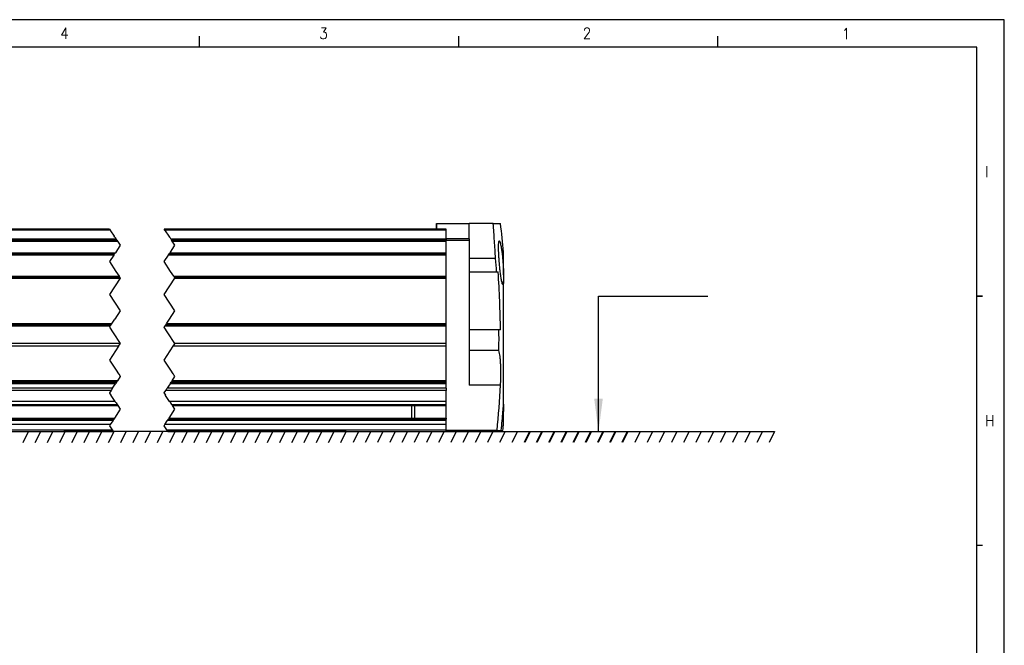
# Model space of a CAD drawing. Header units: millimetres. Extents: x -285 to 1770, y -280 to 203.
# Tile 12 of 29: x 129 to 309, y 89 to 203. Entities that reach past the tile are written whole.
import ezdxf

# ---------------------------------------------------------------- set-up
doc = ezdxf.new("R2010")
doc.units = ezdxf.units.MM
doc.linetypes.add('DOT_CENTER', pattern=[14, 12, -1, 0, -1])
doc.layers.add('1', color=7, linetype='Continuous')
doc.styles.add('CONVERTER_11', font='txt.shx', dxfattribs={"width": 0.9})
doc.dimstyles.get("Standard").update_dxf_attribs({"dimtxt": 0.18, "dimasz": 0.18, "dimexe": 0.18, "dimexo": 0.0625, "dimgap": 0.09, "dimtad": 0, "dimtih": 1, "dimtoh": 1, "dimdec": 4, "dimzin": 0, "dimdsep": 46, "dimtxsty": 'Standard', "dimcen": 0.09, "dimadec": 0, "dimazin": 0, "dimtfac": 1, "dimtdec": 4, "dimtofl": 0, "dimtmove": 0, "dimatfit": 3, "dimfxl": 1, "dimtolj": 1, "dimtzin": 0, "dimarcsym": 0})

# ---------------------------------------------------------------- blocks, each defined once
blk = doc.blocks.new('Marco_a2', base_point=(304.21, -212.02))
at = {"layer": '1', "color": 2, "linetype": 'Continuous'}
for p, q in [((309.21, 202.98), (-284.79, 202.98)), ((309.21, -217.02), (309.21, 202.98)), ((161.96, 197.98), (161.96, 199.98)), ((209.38, 197.98), (209.38, 199.98)), ((256.79, 197.98), (256.79, 199.98)), ((305.21, 152.42), (304.21, 152.42)), ((304.21, 152.42), (305.21, 152.42)), ((305.21, 106.87), (304.21, 106.87))]:
    blk.add_line(p, q, dxfattribs=at)
at = {"layer": '1', "color": 7, "linetype": 'Continuous'}
for p, q in [((304.21, 197.98), (-264.79, 197.98)), ((304.21, -212.02), (304.21, 197.98))]:
    blk.add_line(p, q, dxfattribs=at)
at = {"layer": '1', "color": 2, "char_height": 2, "attachment_point": 4, "line_spacing_factor": 1.20048, "style": 'CONVERTER_11'}
for s, insert in [('2', (232.08, 200.49)), ('4', (136.49, 200.47)), ('3', (183.86, 200.47)), ('1', (279.5, 200.41)), ('I', (305.71, 175.2)), ('H', (305.71, 129.65))]:
    blk.add_mtext(s, dxfattribs=dict(at, insert=insert))
blk = doc.blocks.new('Top', base_point=(304.21, -212.02))
blk.add_blockref('Marco_a2', (304.21, -212.02))
blk = doc.blocks.new('REGLA__4', base_point=(-163.4, 127.69))
at = {"color": 7, "linetype": 'Continuous'}
for p, q in [((145.48, 164.69), (93.6, 164.69)), ((205.3, 164.69), (155.48, 164.69)), ((205.3, 164.69), (205.3, 165.69)), ((205.3, 165.69), (205.3, 165.69)), ((205.3, 165.69), (211.3, 165.69)), ((205.3, 165.69), (205.3, 164.86)), ((205.3, 164.69), (205.3, 164.86)), ((207.1, 164.69), (205.3, 164.69)), ((207.1, 162.89), (207.1, 164.69)), ((211.3, 162.89), (211.3, 165.69)), ((215.7, 165.69), (211.3, 165.69)), ((215.7, 165.69), (217.03, 165.69)), ((94.93, 162.69), (146.82, 162.69)), ((156.82, 162.69), (207.1, 162.69)), ((207.1, 162.49), (207.1, 162.69)), ((207.1, 162.69), (211.3, 162.69)), ((207.1, 160.37), (207.1, 162.49)), ((211.3, 162.69), (211.3, 159.33)), ((207.1, 160.28), (207.1, 160.37)), ((94.54, 160.2), (146.43, 160.2)), ((156.43, 160.2), (207.1, 160.2)), ((201.3, 160.28), (207.1, 160.28)), ((207.1, 160.2), (207.1, 160.28)), ((207.1, 160.03), (207.1, 160.2)), ((207.1, 158.69), (207.1, 160)), ((207.1, 156.1), (207.1, 158.69)), ((211.3, 159.33), (211.3, 156.87)), ((216.11, 159.33), (211.3, 159.33)), ((211.3, 156.87), (211.3, 146.25)), ((211.3, 156.87), (216.31, 156.87)), ((216.31, 156.87), (216.58, 156.87)), ((95.46, 155.9), (147.35, 155.9)), ((157.35, 155.9), (207.1, 155.9)), ((207.1, 155.9), (207.1, 156.06)), ((207.1, 155.7), (207.1, 155.9)), ((207.1, 147.4), (207.1, 155.7)), ((93.88, 147.2), (145.76, 147.2)), ((155.76, 147.2), (207.1, 147.2)), ((207.1, 147.2), (207.1, 147.4)), ((207.1, 147.03), (207.1, 147.2)), ((207.1, 143.77), (207.1, 147)), ((216.74, 146.25), (211.3, 146.25)), ((211.3, 146.25), (211.3, 142.51)), ((217.01, 146.25), (216.74, 146.25)), ((217.6, 145.54), (217.6, 146.26)), ((217.6, 144.1), (217.6, 145.54)), ((147.15, 143.27), (95.26, 143.27)), ((207.1, 143.27), (157.15, 143.27)), ((207.1, 143.72), (207.1, 143.77)), ((207.1, 143.27), (207.1, 143.72)), ((207.1, 138.24), (207.1, 143.27)), ((211.3, 142.51), (211.3, 136.18)), ((216.73, 142.51), (211.3, 142.51)), ((217.6, 140.07), (217.6, 144.1)), ((146.95, 136.97), (95.06, 136.97)), ((207.1, 136.97), (156.95, 136.97)), ((207.1, 138.18), (207.1, 138.24)), ((207.1, 137.9), (207.1, 138.18)), ((207.1, 136.97), (207.1, 137.9)), ((207.1, 136.75), (207.1, 136.97)), ((145.77, 135.2), (93.88, 135.2)), ((146.03, 135.59), (94.14, 135.59)), ((146.55, 136.38), (94.66, 136.38)), ((94.89, 136.72), (146.78, 136.72)), ((94.91, 136.75), (146.8, 136.75)), ((207.1, 135.2), (155.77, 135.2)), ((207.1, 135.59), (156.03, 135.59)), ((207.1, 136.38), (156.55, 136.38)), ((156.78, 136.72), (207.1, 136.72)), ((156.8, 136.75), (207.1, 136.75)), ((207.1, 136.72), (207.1, 136.75)), ((207.1, 136.38), (207.1, 136.72)), ((207.1, 135.59), (207.1, 136.38)), ((207.1, 135.59), (207.1, 135.2)), ((207.1, 133.2), (207.1, 135.2)), ((146.48, 133.2), (94.59, 133.2)), ((95.11, 132.42), (147, 132.42)), ((207.1, 133.2), (156.48, 133.2)), ((157, 132.42), (201.3, 132.42)), ((201.3, 132.42), (207.1, 132.42)), ((207.1, 132.62), (207.1, 133.2)), ((207.1, 132.42), (207.1, 132.62)), ((207.1, 130.12), (207.1, 132.42)), ((94.49, 130.12), (146.38, 130.12)), ((156.38, 130.12), (201.3, 130.12)), ((201.3, 130.12), (207.1, 130.12)), ((207.1, 130.12), (207.1, 129.92)), ((207.1, 129.71), (207.1, 129.92)), ((217.6, 129.3), (217.6, 131.33)), ((145.63, 128.99), (93.74, 128.99)), ((94.06, 127.99), (145.95, 127.99)), ((146.11, 129.71), (94.22, 129.71)), ((207.1, 128.99), (155.63, 128.99)), ((155.95, 127.99), (207.1, 127.99)), ((207.1, 129.71), (156.11, 129.71)), ((207.1, 128.99), (207.1, 129.71)), ((207.1, 127.99), (207.1, 128.99)), ((207.1, 127.99), (207.1, 127.89)), ((94.26, 127.69), (146.15, 127.69)), ((156.15, 127.69), (207.1, 127.69)), ((212.8, 127.89), (207.1, 127.89)), ((207.1, 127.69), (207.1, 127.89)), ((215, 127.89), (212.8, 127.89)), ((214.5, 127.76), (212.8, 127.76)), ((216.39, 127.89), (215, 127.89)), ((216.39, 127.89), (217.17, 127.89)), ((217.17, 127.89), (217.46, 127.89)), ((217.46, 127.89), (217.48, 127.89))]:
    blk.add_line(p, q, dxfattribs=at)
at = {"color": 3, "linetype": 'Continuous'}
for p, q in [((145.62, 164.49), (93.73, 164.49)), ((207.1, 164.49), (155.62, 164.49)), ((94.8, 162.89), (146.68, 162.89)), ((95.06, 162.49), (146.95, 162.49)), ((156.68, 162.89), (207.1, 162.89)), ((156.95, 162.49), (207.1, 162.49)), ((211.3, 162.89), (207.1, 162.89)), ((94.66, 160.37), (146.55, 160.37)), ((156.55, 160.37), (207.1, 160.37)), ((94.41, 160), (146.3, 160)), ((156.3, 160), (207.1, 160)), ((95.33, 156.1), (147.22, 156.1)), ((95.54, 155.7), (147.43, 155.7)), ((157.22, 156.1), (207.1, 156.1)), ((157.43, 155.7), (207.1, 155.7)), ((93.74, 147), (145.63, 147)), ((94.01, 147.4), (145.9, 147.4)), ((155.63, 147), (207.1, 147)), ((155.9, 147.4), (207.1, 147.4)), ((147.43, 143.77), (95.54, 143.77)), ((207.1, 143.77), (157.43, 143.77)), ((217.03, 136.18), (211.3, 136.18)), ((94.98, 132.62), (146.87, 132.62)), ((156.87, 132.62), (207.1, 132.62)), ((94.36, 129.92), (146.25, 129.92)), ((156.25, 129.92), (207.1, 129.92)), ((217.48, 131.33), (217.6, 131.33))]:
    blk.add_line(p, q, dxfattribs=at)
at = {"color": 2, "linetype": 'DOT_CENTER'}
for p, q in [((145.48, 164.69), (145.62, 164.49)), ((145.62, 164.49), (145.66, 164.42)), ((145.66, 164.42), (145.68, 164.39)), ((145.68, 164.39), (146.34, 163.41)), ((155.62, 164.49), (155.48, 164.69)), ((155.62, 164.49), (155.66, 164.42)), ((155.68, 164.39), (155.66, 164.42)), ((155.68, 164.39), (156.34, 163.41)), ((146.46, 163.24), (146.34, 163.41)), ((146.46, 163.24), (146.49, 163.19)), ((146.49, 163.19), (146.62, 162.99)), ((146.64, 162.96), (146.62, 162.99)), ((146.68, 162.89), (146.64, 162.96)), ((146.82, 162.69), (146.68, 162.89)), ((146.82, 162.69), (146.95, 162.49)), ((146.95, 162.49), (147.46, 161.74)), ((156.34, 163.41), (156.46, 163.24)), ((156.46, 163.24), (156.49, 163.19)), ((156.49, 163.19), (156.62, 162.99)), ((156.62, 162.99), (156.64, 162.96)), ((156.64, 162.96), (156.68, 162.89)), ((156.68, 162.89), (156.82, 162.69)), ((156.95, 162.49), (156.82, 162.69)), ((157.46, 161.74), (156.95, 162.49)), ((146.43, 160.2), (146.55, 160.37)), ((147.46, 161.74), (146.55, 160.37)), ((156.55, 160.37), (156.43, 160.2)), ((156.55, 160.37), (157.46, 161.74)), ((146.26, 159.94), (145.46, 158.74)), ((145.46, 158.74), (146.66, 156.93)), ((146.3, 160), (146.26, 159.94)), ((146.3, 160), (146.41, 160.17)), ((146.41, 160.17), (146.43, 160.2)), ((155.46, 158.74), (156.26, 159.94)), ((156.66, 156.93), (155.46, 158.74)), ((156.26, 159.94), (156.3, 160)), ((156.3, 160), (156.41, 160.17)), ((156.43, 160.2), (156.41, 160.17)), ((146.66, 156.93), (147.22, 156.1)), ((157.22, 156.1), (156.66, 156.93)), ((147.43, 155.7), (145.46, 152.74)), ((147.35, 155.9), (147.22, 156.1)), ((147.35, 155.9), (147.46, 155.74)), ((147.46, 155.74), (147.43, 155.7)), ((155.46, 152.74), (157.43, 155.7)), ((157.22, 156.1), (157.35, 155.9)), ((157.46, 155.74), (157.35, 155.9)), ((157.43, 155.7), (157.46, 155.74)), ((145.46, 152.74), (147.46, 149.74)), ((157.46, 149.74), (155.46, 152.74)), ((147.46, 149.74), (146.46, 148.24)), ((156.46, 148.24), (157.46, 149.74)), ((145.95, 147.48), (146.46, 148.24)), ((155.95, 147.48), (156.46, 148.24)), ((145.63, 147), (145.46, 146.74)), ((145.46, 146.74), (146.13, 145.73)), ((145.63, 147), (145.76, 147.2)), ((145.9, 147.4), (145.76, 147.2)), ((145.95, 147.48), (145.9, 147.4)), ((155.46, 146.74), (155.63, 147)), ((156.13, 145.73), (155.46, 146.74)), ((155.63, 147), (155.76, 147.2)), ((155.76, 147.2), (155.9, 147.4)), ((155.9, 147.4), (155.95, 147.48)), ((146.13, 145.73), (147.43, 143.77)), ((157.43, 143.77), (156.13, 145.73)), ((147.15, 143.27), (145.46, 140.74)), ((147.15, 143.27), (147.46, 143.74)), ((147.46, 143.74), (147.43, 143.77)), ((155.46, 140.74), (157.15, 143.27)), ((157.15, 143.27), (157.46, 143.74)), ((157.46, 143.74), (157.43, 143.77)), ((145.46, 140.74), (146.68, 138.9)), ((156.68, 138.9), (155.46, 140.74)), ((146.68, 138.9), (147.12, 138.24)), ((157.12, 138.24), (156.68, 138.9)), ((146.8, 136.75), (146.95, 136.97)), ((147.46, 137.74), (146.95, 136.97)), ((147.12, 138.24), (147.16, 138.18)), ((147.16, 138.18), (147.34, 137.9)), ((147.34, 137.9), (147.46, 137.74)), ((156.95, 136.97), (156.8, 136.75)), ((156.95, 136.97), (157.46, 137.74)), ((157.16, 138.18), (157.12, 138.24)), ((157.34, 137.9), (157.16, 138.18)), ((157.46, 137.74), (157.34, 137.9)), ((145.77, 135.2), (145.46, 134.74)), ((146.03, 135.59), (145.77, 135.2)), ((146.03, 135.59), (146.27, 135.96)), ((146.27, 135.96), (146.55, 136.38)), ((146.63, 136.5), (146.55, 136.38)), ((146.78, 136.72), (146.63, 136.5)), ((146.78, 136.72), (146.8, 136.75)), ((155.46, 134.74), (155.77, 135.2)), ((155.77, 135.2), (156.03, 135.59)), ((156.27, 135.96), (156.03, 135.59)), ((156.55, 136.38), (156.27, 135.96)), ((156.55, 136.38), (156.63, 136.5)), ((156.63, 136.5), (156.78, 136.72)), ((156.8, 136.75), (156.78, 136.72)), ((145.46, 134.74), (145.48, 134.69)), ((145.48, 134.69), (145.73, 134.32)), ((145.73, 134.32), (145.75, 134.29)), ((145.75, 134.29), (146.48, 133.2)), ((155.48, 134.69), (155.46, 134.74)), ((155.48, 134.69), (155.73, 134.32)), ((155.75, 134.29), (155.73, 134.32)), ((156.48, 133.2), (155.75, 134.29)), ((147.46, 131.74), (146.38, 130.12)), ((146.48, 133.2), (146.68, 132.9)), ((146.68, 132.9), (146.87, 132.62)), ((146.87, 132.62), (147, 132.42)), ((147, 132.42), (147.46, 131.74)), ((156.38, 130.12), (157.46, 131.74)), ((156.68, 132.9), (156.48, 133.2)), ((156.87, 132.62), (156.68, 132.9)), ((156.87, 132.62), (157, 132.42)), ((157.46, 131.74), (157, 132.42)), ((146.25, 129.92), (146.11, 129.71)), ((146.38, 130.12), (146.25, 129.92)), ((156.11, 129.71), (156.25, 129.92)), ((156.38, 130.12), (156.25, 129.92)), ((145.63, 128.99), (145.46, 128.74)), ((145.46, 128.74), (145.95, 127.99)), ((146.06, 129.65), (145.63, 128.99)), ((145.95, 127.99), (146.15, 127.69)), ((146.11, 129.71), (146.06, 129.65)), ((155.46, 128.74), (155.63, 128.99)), ((155.95, 127.99), (155.46, 128.74)), ((155.63, 128.99), (156.06, 129.65)), ((156.15, 127.69), (155.95, 127.99)), ((156.06, 129.65), (156.11, 129.71))]:
    blk.add_line(p, q, dxfattribs=at)
at = {"color": 7, "linetype": 'Continuous'}
for centre, radius, start, end in [((50.33, 144.81), 168, 5.345, 7.1419), ((50.33, 144.81), 166.42, 4.155, 5.0073), ((50.33, 144.81), 166.69, 0.4953, 4.1482), ((50.33, 144.81), 166.42, 359.2074, 0.4961), ((50.33, 144.81), 166.92, 354.1846, 357.0376), ((50.33, 144.81), 167.69, 354.2115, 355.3913), ((50.33, 144.81), 167.99, 354.2216, 354.7048), ((50.33, 144.81), 168, 354.2221, 354.655), ((214.5, 128.76), 1, 270, 300.1722)]:
    blk.add_arc(centre, radius, start, end, dxfattribs=at)
for points, knots in [([(216.11, 159.33), (216.08, 159.87), (216.02, 160.94), (215.92, 162.54), (215.82, 164.12), (215.74, 165.17), (215.7, 165.69)], [0, 0, 0, 0, 1.612844, 3.212892, 4.802142, 6.375539, 6.375539, 6.375539, 6.375539]), ([(207.1, 162.89), (207.1, 162.88), (207.1, 162.86), (207.1, 162.82), (207.1, 162.78), (207.1, 162.75), (207.1, 162.73), (207.1, 162.71), (207.1, 162.7), (207.1, 162.7), (207.1, 162.69)], [0, 0, 0, 0, 0.0390169, 0.0765367, 0.1169791, 0.1414214, 0.170252, 0.1847759, 0.196151, 0.2, 0.2, 0.2, 0.2]), ([(211.3, 162.89), (211.3, 162.88), (211.3, 162.86), (211.3, 162.82), (211.3, 162.78), (211.3, 162.75), (211.3, 162.73), (211.3, 162.71), (211.3, 162.7), (211.3, 162.7), (211.3, 162.69)], [0, 0, 0, 0, 0.0390169, 0.0765367, 0.1169791, 0.1414214, 0.170252, 0.1847759, 0.196151, 0.2, 0.2, 0.2, 0.2]), ([(217.47, 154.54), (217.45, 154.55), (217.39, 154.6), (217.35, 154.74), (217.29, 154.94), (217.22, 155.24), (217.16, 155.6), (217.09, 155.99), (217.04, 156.33), (216.98, 156.85), (216.89, 157.57), (216.83, 158.28), (216.79, 158.79), (216.76, 159.11), (216.74, 159.5), (216.71, 159.95), (216.69, 160.44), (216.68, 160.92), (216.67, 161.34), (216.67, 161.63), (216.68, 161.87), (216.69, 162.07), (216.71, 162.24), (216.73, 162.36), (216.74, 162.47), (216.79, 162.52), (216.81, 162.54)], [0, 0, 0, 0, 0.07955, 0.206542, 0.423856, 0.71616, 1.122128, 1.529609, 1.894456, 2.172328, 3.091719, 4.068443, 4.310061, 4.637918, 5.034685, 5.483061, 5.965784, 6.514453, 6.92983, 7.222127, 7.401412, 7.639697, 7.805725, 7.913511, 8.037257, 8.112628, 8.112628, 8.112628, 8.112628]), ([(216.81, 162.54), (216.83, 162.52), (216.89, 162.48), (216.92, 162.37), (216.96, 162.25), (217.01, 162.08), (217.06, 161.82), (217.13, 161.48), (217.19, 161.09), (217.24, 160.75), (217.31, 160.23), (217.39, 159.51), (217.46, 158.68), (217.52, 157.97), (217.55, 157.49), (217.57, 157.08), (217.59, 156.73), (217.6, 156.47), (217.6, 156.34)], [0, 0, 0, 0, 0.067227, 0.206407, 0.314928, 0.47981, 0.714096, 1.118631, 1.52492, 1.889103, 2.167122, 3.087571, 4.065723, 4.649992, 5.221646, 5.526148, 5.885176, 6.280017, 6.280017, 6.280017, 6.280017]), ([(217.6, 156.34), (217.6, 156.84), (217.6, 157.86), (217.6, 159.05), (217.6, 159.92), (217.6, 160.28), (217.6, 160.46)], [0, 0, 0, 0, 1.50034, 3.047712, 3.581186, 4.114661, 4.114661, 4.114661, 4.114661]), ([(201.3, 160.28), (201.29, 160.27), (201.28, 160.26), (201.26, 160.24), (201.24, 160.23), (201.23, 160.21), (201.22, 160.2), (201.21, 160.2), (201.21, 160.2)], [0, 0, 0, 0, 0.0286054, 0.0570484, 0.0815213, 0.107068, 0.1157454, 0.1255895, 0.1255895, 0.1255895, 0.1255895]), ([(201.3, 160.28), (201.3, 160.28), (201.3, 160.26), (201.3, 160.23), (201.3, 160.21), (201.3, 160.2)], [0, 0, 0, 0, 0.01413409, 0.04101734, 0.08549661, 0.08549661, 0.08549661, 0.08549661]), ([(207.1, 160), (207.1, 160), (207.1, 160.01), (207.1, 160.03), (207.1, 160.03)], [0, 0, 0, 0, 0.01825242, 0.0363958, 0.0363958, 0.0363958, 0.0363958]), ([(207.1, 156.1), (207.1, 156.09), (207.1, 156.09), (207.1, 156.08), (207.1, 156.07), (207.1, 156.06), (207.1, 156.06)], [0, 0, 0, 0, 0.00914612, 0.01827311, 0.02736186, 0.03639336, 0.03639336, 0.03639336, 0.03639336]), ([(217.6, 155.22), (217.6, 155.14), (217.59, 155.01), (217.57, 154.84), (217.55, 154.71), (217.53, 154.62), (217.51, 154.55), (217.48, 154.54), (217.47, 154.54)], [0, 0, 0, 0, 0.2390472, 0.4055193, 0.5135173, 0.6277126, 0.6867998, 0.7153774, 0.7153774, 0.7153774, 0.7153774]), ([(217.6, 156.34), (217.6, 156.24), (217.6, 156.04), (217.6, 155.75), (217.6, 155.48), (217.6, 155.31), (217.6, 155.22)], [0, 0, 0, 0, 0.293227, 0.615131, 0.86102, 1.120506, 1.120506, 1.120506, 1.120506]), ([(217.6, 146.26), (217.6, 147.86), (217.6, 150.84), (217.6, 153.83), (217.6, 155.22)], [0, 0, 0, 0, 4.775798, 8.95746, 8.95746, 8.95746, 8.95746]), ([(207.1, 147), (207.1, 147), (207.1, 147.01), (207.1, 147.03), (207.1, 147.03)], [0, 0, 0, 0, 0.01820402, 0.03640018, 0.03640018, 0.03640018, 0.03640018]), ([(217.03, 136.18), (217.05, 136.55), (217.07, 137.2), (217.09, 138.2), (217.09, 139.08), (217.06, 139.91), (217.01, 140.66), (216.95, 141.34), (216.86, 141.97), (216.78, 142.32), (216.73, 142.51)], [0, 0, 0, 0, 1.109011, 1.95159, 2.991122, 3.746937, 4.44855, 5.248602, 5.786824, 6.350134, 6.350134, 6.350134, 6.350134]), ([(217.6, 132.69), (217.6, 133.8), (217.6, 136.26), (217.6, 138.72), (217.6, 140.07)], [0, 0, 0, 0, 3.341382, 7.382843, 7.382843, 7.382843, 7.382843]), ([(200.8, 130.12), (200.8, 130.14), (200.8, 130.17), (200.8, 130.26), (200.8, 130.38), (200.8, 130.53), (200.8, 130.67), (200.8, 130.82), (200.8, 131.02), (200.8, 131.26), (200.8, 131.5), (200.8, 131.7), (200.8, 131.89), (200.8, 132.08), (200.8, 132.26), (200.8, 132.36), (200.8, 132.4), (200.8, 132.42)], [0, 0, 0, 0, 0.048875, 0.095771, 0.263782, 0.425069, 0.54715, 0.673356, 0.873488, 1.137419, 1.401346, 1.60147, 1.727668, 1.978384, 2.178991, 2.24979, 2.3, 2.3, 2.3, 2.3]), ([(201.3, 132.42), (201.3, 132.32), (201.3, 132.15), (201.3, 131.85), (201.3, 131.57), (201.3, 131.26), (201.3, 130.97), (201.3, 130.67), (201.3, 130.39), (201.3, 130.21), (201.3, 130.12)], [0, 0, 0, 0, 0.294862, 0.533147, 0.88371, 1.145892, 1.458025, 1.760758, 2.044409, 2.3, 2.3, 2.3, 2.3]), ([(217.48, 131.33), (217.49, 131.46), (217.51, 131.69), (217.54, 132.02), (217.57, 132.35), (217.59, 132.57), (217.6, 132.69)], [0, 0, 0, 0, 0.372303, 0.689926, 1.003424, 1.360159, 1.360159, 1.360159, 1.360159]), ([(217.6, 132.69), (217.6, 132.47), (217.6, 132.01), (217.6, 131.56), (217.6, 131.33)], [0, 0, 0, 0, 0.666949, 1.355034, 1.355034, 1.355034, 1.355034]), ([(217.6, 129.16), (217.6, 129.18), (217.6, 129.23), (217.6, 129.28), (217.6, 129.3)], [0, 0, 0, 0, 0.0611601, 0.1466607, 0.1466607, 0.1466607, 0.1466607]), ([(212.8, 127.76), (212.8, 127.76), (212.8, 127.78), (212.8, 127.8), (212.8, 127.84), (212.8, 127.87), (212.8, 127.89)], [0, 0, 0, 0, 0.0155407, 0.0340358, 0.0764271, 0.1354813, 0.1354813, 0.1354813, 0.1354813])]:
    blk.add_open_spline(points, degree=3, knots=knots, dxfattribs=at)
at = {"color": 3, "linetype": 'Continuous'}
blk.add_open_spline([(214.5, 127.76), (214.5, 127.78), (214.5, 127.82), (214.5, 127.87), (214.5, 127.89)], degree=3, knots=[0, 0, 0, 0, 0.0567225, 0.1354813, 0.1354813, 0.1354813, 0.1354813], dxfattribs=at)
blk = doc.blocks.new('Regla_G2_cm1140__6', base_point=(-163.4, 127.69))
blk.add_blockref('REGLA__4', (-163.4, 127.69))
blk = doc.blocks.new('E', base_point=(17, 145.236))
at = {"layer": '1', "color": 2, "linetype": 'Continuous'}
for p, q in [((129.662, 125.695), (130.662, 127.695)), ((131.898, 125.695), (132.898, 127.695)), ((134.134, 125.695), (135.134, 127.695)), ((136.37, 125.695), (137.37, 127.695)), ((188.8, 127.695), (137.1, 127.695)), ((138.607, 125.695), (139.607, 127.695)), ((140.843, 125.695), (141.843, 127.695)), ((143.079, 125.695), (144.079, 127.695)), ((145.315, 125.695), (146.315, 127.695)), ((147.551, 125.695), (148.551, 127.695)), ((149.787, 125.695), (150.787, 127.695)), ((152.023, 125.695), (153.023, 127.695)), ((154.259, 125.695), (155.259, 127.695)), ((156.495, 125.695), (157.495, 127.695)), ((158.731, 125.695), (159.731, 127.695)), ((160.967, 125.695), (161.967, 127.695)), ((163.203, 125.695), (164.203, 127.695)), ((165.439, 125.695), (166.439, 127.695)), ((167.675, 125.695), (168.675, 127.695)), ((169.912, 125.695), (170.912, 127.695)), ((172.148, 125.695), (173.148, 127.695)), ((174.384, 125.695), (175.384, 127.695)), ((176.62, 125.695), (177.62, 127.695)), ((178.856, 125.695), (179.856, 127.695)), ((181.092, 125.695), (182.092, 127.695)), ((183.328, 125.695), (184.328, 127.695)), ((185.564, 125.695), (186.564, 127.695)), ((187.8, 125.695), (188.8, 127.695)), ((188.8, 127.695), (240.23, 127.695)), ((191.036, 127.695), (190.036, 125.695)), ((193.272, 127.695), (192.272, 125.695)), ((195.508, 127.695), (194.508, 125.695)), ((197.744, 127.695), (196.744, 125.695)), ((199.98, 127.695), (198.98, 125.695)), ((202.216, 127.695), (201.216, 125.695)), ((204.453, 127.695), (203.453, 125.695)), ((206.689, 127.695), (205.689, 125.695)), ((208.925, 127.695), (207.925, 125.695)), ((211.161, 127.695), (210.161, 125.695)), ((213.397, 127.695), (212.397, 125.695)), ((215.633, 127.695), (214.633, 125.695)), ((217.869, 127.695), (216.869, 125.695)), ((220.105, 127.695), (219.105, 125.695)), ((222.341, 127.695), (221.341, 125.695)), ((224.577, 127.695), (223.577, 125.695)), ((226.813, 127.695), (225.813, 125.695)), ((229.049, 127.695), (228.049, 125.695)), ((231.285, 127.695), (230.285, 125.695)), ((233.521, 127.695), (232.521, 125.695)), ((235.757, 127.695), (234.757, 125.695)), ((237.994, 127.695), (236.994, 125.695)), ((240.23, 127.695), (239.23, 125.695))]:
    blk.add_line(p, q, dxfattribs=at)
at = {"layer": '1', "color": 2}
blk.add_solid([(234.167, 133.695), (235.747, 133.695), (234.957, 127.695)], dxfattribs=at)
blk.add_blockref('Regla_G2_cm1140__6', (-163.401, 127.695))
at = {"layer": '1', "color": 2, "linetype": 'Continuous', "has_arrowhead": 0}
blk.add_leader([(234.957, 127.695), (234.957, 152.425), (254.978, 152.425)], dimstyle='Standard', dxfattribs=at)

msp = doc.modelspace()

# ---------------------------------------------------------------- linework, layer by layer
at = {"layer": '1', "color": 2, "linetype": 'Continuous'}
for p, q in [((220.23, 127.69), (267.19, 127.69)), ((222.47, 127.69), (221.47, 125.69)), ((224.7, 127.69), (223.7, 125.69)), ((226.94, 127.69), (225.94, 125.69)), ((229.17, 127.69), (228.17, 125.69)), ((231.41, 127.69), (230.41, 125.69)), ((233.65, 127.69), (232.65, 125.69)), ((235.88, 127.69), (234.88, 125.69)), ((238.12, 127.69), (237.12, 125.69)), ((240.35, 127.69), (239.35, 125.69)), ((242.59, 127.69), (241.59, 125.69)), ((244.83, 127.69), (243.83, 125.69)), ((247.06, 127.69), (246.06, 125.69)), ((249.3, 127.69), (248.3, 125.69)), ((251.53, 127.69), (250.53, 125.69)), ((253.77, 127.69), (252.77, 125.69)), ((256.01, 127.69), (255.01, 125.69)), ((258.24, 127.69), (257.24, 125.69)), ((260.48, 127.69), (259.48, 125.69)), ((262.71, 127.69), (261.71, 125.69)), ((264.95, 127.69), (263.95, 125.69)), ((267.19, 127.69), (266.19, 125.69))]:
    msp.add_line(p, q, dxfattribs=at)

# ---------------------------------------------------------------- block references
for name, p in [('Top', (304.21, -212.02)), ('E', (17, 145.24))]:
    msp.add_blockref(name, p)

doc.saveas('drawing.dxf')
